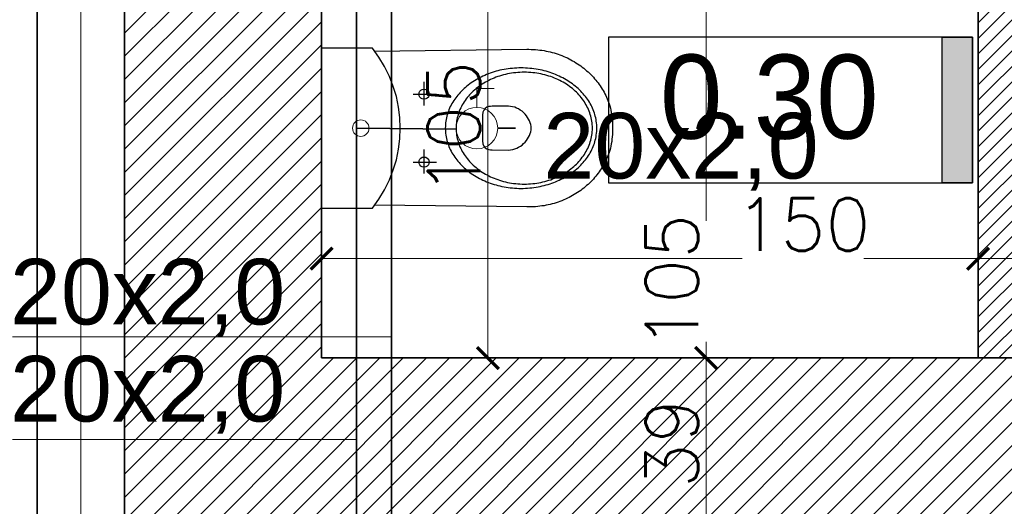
# Model space of a CAD drawing. Header units: millimetres. Extents: x -740 to 33545, y -26688 to 22494.
# Tile 110 of 256: x 8863 to 9088, y 10800 to 10911. Entities that reach past the tile are written whole.
import ezdxf

# ---------------------------------------------------------------- set-up
doc = ezdxf.new("R2010")
doc.units = ezdxf.units.MM
doc.header["$MEASUREMENT"] = 0
doc.layers.get('Defpoints').update_dxf_attribs({"color": 252})
for name, color, linetype, lineweight in [('_IS_EKO_opis', 7, 'Continuous', 18), ('_IS_EKO_W_Ciepła', 1, 'Continuous', 35), ('_IS_EKO_W_Urzadzenia', 7, 'Continuous', 15), ('_IS_EKO_woda_zimna', 5, 'Continuous', 35), ('A_istniejące ściany', 252, 'Continuous', 35), ('A_izolacja', 252, 'Continuous', 9), ('l.wypełnien', 252, 'Continuous', 5), ('wymiarowanie', 252, 'Continuous', 9)]:
    doc.layers.add(name, color=color, linetype=linetype, lineweight=lineweight)
for name, color, linetype in [('tabelki opis', 252, 'Continuous'), ('WYPOSARZENIE', 252, 'Continuous'), ('WYPOSAŻENIE', 252, 'Continuous')]:
    doc.layers.add(name, color=color, linetype=linetype)
doc.styles.add('Arial', font='arial.ttf')
doc.styles.add('styl2', font='simplex.shx')
doc.linetypes.add('BATTING', pattern='A,0.00254,-2.54,[134,ltypeshp.shx,S=2.54,R=0,X=-2.54,Y=0],-5.08,[134,ltypeshp.shx,S=2.54,R=180,X=2.54,Y=0],-2.54', length=10.16254)
doc.dimstyles.new('Skala 1-50', dxfattribs={"dimtxt": 12, "dimasz": 5, "dimexe": 1, "dimexo": 1, "dimgap": 1.5, "dimtad": 1, "dimdec": 1, "dimrnd": 0.5, "dimtxsty": 'styl2', "dimblk": 'ARCHTICK', "dimcen": 5, "dimadec": 0, "dimazin": 0, "dimtfac": 1, "dimtdec": 1, "dimtmove": 1, "dimatfit": 3, "dimldrblk": 'ARCHTICK', "dimfxl": 0, "dimlwd": -1, "dimlwe": -1, "dimarcsym": 0})

# ---------------------------------------------------------------- blocks, each defined once
blk = doc.blocks.new('_ArchTick')
at = {"color": 0, "linetype": 'ByBlock', "const_width": 0.15}
blk.add_lwpolyline([(-0.5, -0.5), (0.5, 0.5)], dxfattribs=at)
blk = doc.blocks.new('*D1293')
at = {"layer": 'Defpoints', "color": 0}
for p in [(9005.94, 10833.52), (9020.04, 10833.52), (9005.05, 10794.52)]:
    blk.add_point(p, dxfattribs=at)
at = {"layer": 'wymiarowanie', "color": 0}
for p, q in [((9015.04, 10833.52), (9021.04, 10833.52)), ((9020.04, 10794.52), (9020.04, 10833.52)), ((9015.04, 10794.52), (9021.04, 10794.52))]:
    blk.add_line(p, q, dxfattribs=at)
at = {"layer": 'wymiarowanie', "color": 0, "xscale": 5, "yscale": 5, "zscale": 5}
for p, rotation in [((9020.04, 10833.52), 90), ((9020.04, 10794.52), 270)]:
    blk.add_blockref('_ArchTick', p, dxfattribs=dict(at, rotation=rotation))
at = {"layer": 'wymiarowanie', "color": 0, "insert": (9012.24, 10814.02), "char_height": 12, "attachment_point": 5, "rotation": 90, "style": 'styl2'}
blk.add_mtext('39', dxfattribs=at)
blk = doc.blocks.new('*D2067')
at = {"layer": 'Defpoints', "color": 0}
for p in [(8618.8, 11092.05), (8873.23, 11092.05), (8872.54, 10684.04)]:
    blk.add_point(p, dxfattribs=at)
at = {"layer": 'wymiarowanie', "color": 0}
for p, q in [((8623.8, 11092.05), (8617.8, 11092.05)), ((8618.8, 10684.04), (8618.8, 11092.05)), ((8623.8, 10684.04), (8617.8, 10684.04))]:
    blk.add_line(p, q, dxfattribs=at)
at = {"layer": 'wymiarowanie', "color": 0, "xscale": 5, "yscale": 5, "zscale": 5}
for p, rotation in [((8618.8, 11092.05), 90), ((8618.8, 10684.04), 270)]:
    blk.add_blockref('_ArchTick', p, dxfattribs=dict(at, rotation=rotation))
at = {"layer": 'wymiarowanie', "color": 0, "insert": (8611, 10888.05), "char_height": 12, "attachment_point": 5, "rotation": 90, "style": 'styl2'}
blk.add_mtext('408', dxfattribs=at)
blk = doc.blocks.new('*D2267')
at = {"layer": 'Defpoints', "color": 0}
for p in [(9002.4, 10938.52), (8998.07, 10833.52), (9020.04, 10833.52)]:
    blk.add_point(p, dxfattribs=at)
at = {"layer": 'wymiarowanie', "color": 0}
for p, q in [((9015.04, 10938.52), (9021.04, 10938.52)), ((9020.04, 10938.52), (9020.04, 10864.84)), ((9020.04, 10833.52), (9020.04, 10837.21)), ((9015.04, 10833.52), (9021.04, 10833.52))]:
    blk.add_line(p, q, dxfattribs=at)
at = {"layer": 'wymiarowanie', "color": 0, "xscale": 5, "yscale": 5, "zscale": 5}
for p, rotation in [((9020.04, 10938.52), 90), ((9020.04, 10833.52), 270)]:
    blk.add_blockref('_ArchTick', p, dxfattribs=dict(at, rotation=rotation))
at = {"layer": 'wymiarowanie', "color": 0, "insert": (9012.24, 10851.03), "char_height": 12, "attachment_point": 5, "rotation": 90, "style": 'styl2'}
blk.add_mtext('105', dxfattribs=at)
blk = doc.blocks.new('*D2273')
at = {"layer": 'Defpoints', "color": 0}
for p in [(9082.19, 10869.69), (9094.19, 10869.69), (9082.19, 10856.21)]:
    blk.add_point(p, dxfattribs=at)
at = {"layer": 'wymiarowanie', "color": 0}
for p, q in [((9082.19, 10861.21), (9082.19, 10855.21)), ((9094.19, 10861.21), (9094.19, 10855.21)), ((9094.19, 10856.21), (9082.19, 10856.21)), ((9094.19, 10856.21), (9123.82, 10856.21))]:
    blk.add_line(p, q, dxfattribs=at)
at = {"layer": 'wymiarowanie', "color": 0, "xscale": 5, "yscale": 5, "zscale": 5, "rotation": 180}
blk.add_blockref('_ArchTick', (9082.19, 10856.21), dxfattribs=at)
at = {"layer": 'wymiarowanie', "color": 0, "xscale": 5, "yscale": 5, "zscale": 5}
blk.add_blockref('_ArchTick', (9094.19, 10856.21), dxfattribs=at)
at = {"layer": 'wymiarowanie', "color": 0, "insert": (9114.56, 10863.86), "char_height": 12, "attachment_point": 5, "style": 'styl2'}
blk.add_mtext('12', dxfattribs=at)
blk = doc.blocks.new('*D2274')
at = {"layer": 'Defpoints', "color": 0}
for p in [(9082.19, 10869.69), (8932.19, 10864.64), (8932.19, 10856.21)]:
    blk.add_point(p, dxfattribs=at)
at = {"layer": 'wymiarowanie', "color": 0}
for p, q in [((8932.19, 10861.21), (8932.19, 10855.21)), ((9082.19, 10861.21), (9082.19, 10855.21)), ((8932.19, 10856.21), (9028.26, 10856.21)), ((9082.19, 10856.21), (9056.1, 10856.21))]:
    blk.add_line(p, q, dxfattribs=at)
at = {"layer": 'wymiarowanie', "color": 0, "xscale": 5, "yscale": 5, "zscale": 5, "rotation": 180}
blk.add_blockref('_ArchTick', (8932.19, 10856.21), dxfattribs=at)
at = {"layer": 'wymiarowanie', "color": 0, "xscale": 5, "yscale": 5, "zscale": 5}
blk.add_blockref('_ArchTick', (9082.19, 10856.21), dxfattribs=at)
at = {"layer": 'wymiarowanie', "color": 0, "insert": (9042.18, 10864.01), "char_height": 12, "attachment_point": 5, "style": 'styl2'}
blk.add_mtext('150', dxfattribs=at)
blk = doc.blocks.new('*D2702')
at = {"layer": 'Defpoints', "color": 0}
for p in [(8948.25, 10938.52), (8955.68, 10833.52), (8970.2, 10833.52)]:
    blk.add_point(p, dxfattribs=at)
at = {"layer": 'wymiarowanie', "color": 0}
for p, q in [((8965.2, 10938.52), (8971.2, 10938.52)), ((8970.2, 10938.52), (8970.2, 10833.52)), ((8965.2, 10833.52), (8971.2, 10833.52))]:
    blk.add_line(p, q, dxfattribs=at)
at = {"layer": 'wymiarowanie', "color": 0, "xscale": 5, "yscale": 5, "zscale": 5}
for p, rotation in [((8970.2, 10938.52), 90), ((8970.2, 10833.52), 270)]:
    blk.add_blockref('_ArchTick', p, dxfattribs=dict(at, rotation=rotation))
at = {"layer": 'wymiarowanie', "color": 0, "insert": (8962.4, 10886.02), "char_height": 12, "attachment_point": 5, "rotation": 90, "style": 'styl2'}
blk.add_mtext('105', dxfattribs=at)

msp = doc.modelspace()

# ---------------------------------------------------------------- hatches: boundary and pattern name
at = {"layer": 'l.wypełnien'}
h = msp.add_hatch(dxfattribs=at)
h.set_pattern_fill('ANSI31', color=256, scale=30, style=0)
edge = h.paths.add_edge_path()
edge.add_line((8932.19, 10920.7), (8932.19, 10978.67))
edge.add_line((8932.19, 10978.67), (8932.19, 11023.17))
edge.add_line((8932.19, 11023.17), (8932.19, 11086.55))
edge.add_line((8932.19, 11086.55), (8932.19, 11090.05))
edge.add_line((8932.19, 11090.05), (8887.19, 11090.05))
edge.add_line((8887.19, 11090.05), (8887.19, 10920.7))
edge.add_line((8887.19, 10920.7), (8932.19, 10920.7))
h.paths.add_polyline_path([(9644.52, 11095.63), (9645.19, 11095.63), (9645.19, 11322.32), (9879.19, 11322.32), (9879.19, 11234.32), (9924.19, 11234.32), (9924.19, 11368.7), (9592.09, 11368.7), (9506.19, 11368.7), (9506.19, 11323.52), (9604.19, 11323.52), (9604.19, 11095.63)])
h.paths.add_polyline_path([(8887.19, 10686.04), (8932.19, 10686.04), (8932.19, 10794.52), (9246.19, 10794.52), (9246.19, 10833.52), (9259.19, 10833.52), (9259.19, 10907.02), (9235.19, 10907.02), (9235.19, 10833.52), (8932.19, 10833.52), (8932.19, 10920.7), (8887.19, 10920.7)])
h.paths.add_polyline_path([(8975.77, 11323.52), (9235.19, 11323.52), (9259.19, 11323.52), (9360.94, 11323.52), (9360.94, 11368.7), (8975.77, 11368.7)])
h.paths.add_polyline_path([(8887.19, 11368.7), (8887.19, 11236.3), (8907.93, 11236.3), (8932.19, 11236.3), (8932.19, 11323.52), (8975.77, 11323.52), (8975.77, 11368.7)])
h.paths.add_polyline_path([(9604.19, 11095.63), (9644.52, 11095.63), (9644.52, 11090.06), (9645.19, 11090.06), (9645.19, 11005.43), (9612.19, 11005.43), (9612.19, 11018.43), (9604.19, 11018.43)])
h.paths.add_polyline_path([(9924.19, 11095.63), (9924.19, 11158.89), (9879.19, 11158.89), (9879.19, 11095.63)])
h.paths.add_polyline_path([(9246.19, 10833.52), (9246.19, 10794.52), (9266.19, 10794.52), (9266.19, 10833.52)])
h.paths.add_polyline_path([(9879.19, 11078.49), (9924.19, 11078.59), (9924.19, 11095.63), (9879.19, 11095.63)])
h.paths.add_polyline_path([(9259.19, 10907.02), (9259.19, 10927.02), (9250.18, 10927.02), (9235.19, 10927.02), (9235.19, 10907.02)])
h.paths.add_polyline_path([(9235.19, 11072.32), (9235.19, 11052.32), (9259.19, 11052.32), (9259.19, 11072.32)])
h.paths.add_polyline_path([(9235.19, 11029.02), (9250.18, 11029.02), (9259.19, 11029.02), (9259.19, 11035.15), (9259.19, 11049.02), (9235.19, 11049.02)])
h.paths.add_polyline_path([(9235.19, 11323.52), (9235.19, 11303.52), (9259.19, 11303.52), (9259.19, 11323.52)])
h.paths.add_polyline_path([(9235.19, 11186.92), (9259.19, 11186.92), (9259.19, 11186.92), (9259.19, 11191.52), (9259.19, 11199.52), (9259.19, 11199.52), (9235.19, 11199.52), (9235.19, 11191.52)])
h.paths.add_polyline_path([(9235.19, 11174.32), (9247.19, 11174.32), (9259.19, 11174.32), (9259.19, 11174.32), (9259.19, 11186.92), (9259.19, 11186.92), (9235.19, 11186.92), (9235.19, 11174.32)])
h.paths.add_polyline_path([(9259.19, 11049.02), (9259.19, 11051.92), (9259.19, 11052.32), (9235.19, 11052.32), (9235.19, 11049.02), (9259.19, 11049.02)])
h = msp.add_hatch(dxfattribs=at)
h.set_pattern_fill('ANSI31', color=256, scale=20, style=0)
h.paths.add_polyline_path([(9094.19, 10833.52), (9094.19, 11054.32), (9235.19, 11054.32), (9235.19, 11066.32), (9077.19, 11066.32), (9077.19, 11054.32), (9082.19, 11054.32), (9082.19, 10946.52), (9077.19, 10946.52), (9077.19, 10938.52), (9082.19, 10938.52), (9082.19, 10833.52), (9094.19, 10833.52)])
h.paths.add_polyline_path([(9384.19, 10958.52), (9451.64, 10958.52), (9451.64, 10966.52), (9392.19, 10966.52), (9392.19, 11081.52), (9604.19, 11081.52), (9604.19, 11089.52), (9392.19, 11089.52), (9392.19, 11094.52), (9384.19, 11094.52)])
h.paths.add_polyline_path([(9612.19, 11005.43), (9645.19, 11005.43), (9645.19, 10990.32), (9645.19, 10978.32), (9645.19, 10951.32), (9604.19, 10951.32), (9604.19, 10958.52), (9543.64, 10958.52), (9543.64, 10966.52), (9604.19, 10966.52), (9604.19, 11018.43), (9612.19, 11018.43)])
h.paths.add_polyline_path([(8932.19, 11054.32), (8975.19, 11054.32), (8975.19, 11066.32), (8932.19, 11066.32)])
h.paths.add_polyline_path([(8932.19, 10938.52), (8985.19, 10938.52), (8985.19, 10946.52), (8932.19, 10946.52)])
at = {"layer": 'tabelki opis'}
msp.add_hatch(color=256, dxfattribs=at).paths.add_polyline_path([(9080.94, 10873.51), (9080.94, 10906.78), (9073.97, 10906.78), (9073.97, 10873.51)])

# ---------------------------------------------------------------- linework, layer by layer
at = {"layer": '_IS_EKO_opis'}
for p, q in [((8948.19, 10838.32), (8861.58, 10838.32)), ((8940.19, 10814.87), (8861.58, 10814.87))]:
    msp.add_line(p, q, dxfattribs=at)
at = {"layer": '_IS_EKO_W_Ciepła'}
msp.add_line((8948.19, 10783.52), (8948.18, 10992.61), dxfattribs=at)
at = {"layer": '_IS_EKO_W_Urzadzenia'}
for q in [(8967.68, 10890.77), (8971.66, 10895.08)]:
    msp.add_line((8967.68, 10895.08), q, dxfattribs=at)
msp.add_circle((8967.68, 10886.02), 4.75, dxfattribs=at)
at = {"layer": '_IS_EKO_woda_zimna'}
for p, q in [((8940.19, 10886.02), (8940.19, 11006.61)), ((8962.94, 10885.82), (8940.19, 10886.02)), ((8940.19, 10791.52), (8940.19, 10886.02)), ((8976.54, 10886.02), (8972.42, 10886.02))]:
    msp.add_line(p, q, dxfattribs=at)
at = {"layer": 'A_istniejące ściany'}
for points in [[(8887.19, 11090.05), (8887.19, 10686.04)], [(8932.19, 10833.52), (8932.19, 11090.05)], [(9082.19, 10833.52), (9082.19, 10938.52)], [(9235.19, 10833.52), (8932.19, 10833.52)]]:
    msp.add_lwpolyline(points, dxfattribs=at)
at = {"layer": 'A_izolacja', "lineweight": 35}
msp.add_lwpolyline([(8867.19, 11092.05), (8867.19, 10684.04)], dxfattribs=at)
at = {"layer": 'A_izolacja', "linetype": 'BATTING', "ltscale": 0.1}
msp.add_lwpolyline([(8877.19, 11090.05), (8877.19, 10684.04)], dxfattribs=at)
at = {"layer": 'tabelki opis'}
msp.add_lwpolyline([(9080.94, 10906.78), (8997.78, 10906.78), (8997.78, 10873.51), (9080.94, 10873.51), (9080.94, 10906.78)], dxfattribs=at)
msp.add_lwpolyline([(9080.94, 10873.51), (9073.97, 10873.51), (9073.97, 10906.78), (9080.94, 10906.78)], close=True, dxfattribs=at)
at = {"layer": 'wymiarowanie'}
msp.add_circle((8941.15, 10886.02), 1.88, dxfattribs=at)
at = {"layer": 'WYPOSARZENIE'}
msp.add_lwpolyline([(8932.19, 10904.27), (8932.19, 10867.77), (8943.8, 10867.77, 0.349919), (8943.8, 10904.27), (8932.19, 10904.27)], format="xyb", dxfattribs=at)
at = {"layer": 'WYPOSAŻENIE'}
for points in [[(8944.3, 10903.63), (8979.07, 10904.03), (8979.58, 10904.03), (8980.09, 10904.02), (8980.59, 10904), (8981.09, 10903.97), (8981.58, 10903.92), (8982.07, 10903.87), (8982.55, 10903.8), (8983.03, 10903.73), (8983.51, 10903.64), (8983.97, 10903.55), (8984.44, 10903.44), (8984.89, 10903.32), (8985.35, 10903.2), (8985.79, 10903.06), (8986.24, 10902.92), (8986.67, 10902.76), (8987.1, 10902.6), (8987.52, 10902.42), (8987.94, 10902.24), (8988.35, 10902.05), (8988.76, 10901.85), (8989.16, 10901.65), (8989.55, 10901.43), (8989.93, 10901.21), (8990.31, 10900.97), (8990.68, 10900.74), (8991.05, 10900.49), (8991.41, 10900.23), (8991.76, 10899.97), (8992.1, 10899.7), (8992.44, 10899.43), (8992.76, 10899.15), (8993.09, 10898.86), (8993.4, 10898.56), (8993.7, 10898.26), (8994, 10897.96), (8994.29, 10897.64), (8994.57, 10897.32), (8994.85, 10897), (8995.11, 10896.67), (8995.37, 10896.34), (8995.62, 10896), (8995.86, 10895.65), (8996.09, 10895.3), (8996.31, 10894.95), (8996.53, 10894.59), (8996.73, 10894.22), (8996.92, 10893.86), (8997.11, 10893.49), (8997.29, 10893.11), (8997.46, 10892.73), (8997.61, 10892.35), (8997.76, 10891.97), (8997.9, 10891.58), (8997.9, 10891.58), (8998.05, 10891.1), (8998.18, 10890.61), (8998.3, 10890.1), (8998.4, 10889.58), (8998.48, 10889.06), (8998.55, 10888.53), (8998.6, 10888.01), (8998.64, 10887.49), (8998.67, 10886.99), (8998.68, 10886.49), (8998.69, 10886.02), (8998.69, 10886.02), (8998.68, 10885.54), (8998.67, 10885.05), (8998.64, 10884.54), (8998.6, 10884.03), (8998.55, 10883.5), (8998.48, 10882.98), (8998.4, 10882.46), (8998.3, 10881.94), (8998.18, 10881.43), (8998.05, 10880.94), (8997.9, 10880.46), (8997.76, 10880.07), (8997.61, 10879.69), (8997.45, 10879.3), (8997.29, 10878.93), (8997.11, 10878.55), (8996.92, 10878.18), (8996.73, 10877.81), (8996.52, 10877.45), (8996.31, 10877.09), (8996.09, 10876.74), (8995.86, 10876.39), (8995.62, 10876.04), (8995.37, 10875.7), (8995.11, 10875.37), (8994.85, 10875.04), (8994.57, 10874.71), (8994.29, 10874.39), (8994, 10874.08), (8993.7, 10873.77), (8993.4, 10873.47), (8993.08, 10873.18), (8992.76, 10872.89), (8992.43, 10872.61), (8992.1, 10872.33), (8991.75, 10872.07), (8991.4, 10871.8), (8991.05, 10871.55), (8990.68, 10871.3), (8990.31, 10871.06), (8989.93, 10870.83), (8989.54, 10870.61), (8989.15, 10870.39), (8988.75, 10870.19), (8988.35, 10869.99), (8987.94, 10869.8), (8987.52, 10869.62), (8987.1, 10869.44), (8986.67, 10869.28), (8986.23, 10869.12), (8985.79, 10868.98), (8985.34, 10868.84), (8984.89, 10868.72), (8984.43, 10868.6), (8983.97, 10868.49), (8983.5, 10868.4), (8983.03, 10868.31), (8982.55, 10868.24), (8982.07, 10868.17), (8981.58, 10868.12), (8981.08, 10868.07), (8980.59, 10868.04), (8980.08, 10868.02), (8979.58, 10868.01), (8979.07, 10868.02), (8979.07, 10868.02), (8944.3, 10868.41)], [(8955.63, 10891.18), (8955.63, 10896.63)], [(8953.11, 10893.79), (8958.43, 10893.78)], [(8955.62, 10875.68), (8955.62, 10881.13)], [(8953.11, 10878.28), (8958.43, 10878.28)]]:
    msp.add_lwpolyline(points, dxfattribs=at)
for points in [[(8960.47, 10886.02), (8960.48, 10885.62), (8960.5, 10885.23), (8960.54, 10884.84), (8960.58, 10884.45), (8960.65, 10884.06), (8960.72, 10883.68), (8960.81, 10883.3), (8960.91, 10882.93), (8961.03, 10882.56), (8961.16, 10882.19), (8961.3, 10881.83), (8961.45, 10881.47), (8961.61, 10881.11), (8961.79, 10880.76), (8961.98, 10880.42), (8962.18, 10880.08), (8962.39, 10879.74), (8962.61, 10879.41), (8962.84, 10879.09), (8963.08, 10878.77), (8963.34, 10878.46), (8963.6, 10878.15), (8963.87, 10877.85), (8964.16, 10877.55), (8964.45, 10877.26), (8964.75, 10876.98), (8965.06, 10876.7), (8965.39, 10876.44), (8965.72, 10876.17), (8966.05, 10875.92), (8966.4, 10875.67), (8966.76, 10875.43), (8967.12, 10875.2), (8967.49, 10874.97), (8967.87, 10874.75), (8968.26, 10874.54), (8968.65, 10874.34), (8969.05, 10874.15), (8969.46, 10873.96), (8969.88, 10873.79), (8970.3, 10873.62), (8970.73, 10873.46), (8971.16, 10873.31), (8971.6, 10873.17), (8972.05, 10873.04), (8972.5, 10872.92), (8972.95, 10872.81), (8973.42, 10872.71), (8973.88, 10872.62), (8974.36, 10872.54), (8974.83, 10872.47), (8975.31, 10872.41), (8975.8, 10872.36), (8976.29, 10872.32), (8976.78, 10872.29), (8977.28, 10872.27), (8977.78, 10872.27), (8977.78, 10872.27), (8978.28, 10872.27), (8978.77, 10872.29), (8979.27, 10872.32), (8979.75, 10872.36), (8980.24, 10872.41), (8980.72, 10872.47), (8981.2, 10872.54), (8981.67, 10872.62), (8982.14, 10872.71), (8982.6, 10872.81), (8983.05, 10872.92), (8983.51, 10873.04), (8983.95, 10873.17), (8984.39, 10873.31), (8984.83, 10873.46), (8985.25, 10873.62), (8985.68, 10873.79), (8986.09, 10873.96), (8986.5, 10874.15), (8986.9, 10874.34), (8987.29, 10874.54), (8987.68, 10874.75), (8988.06, 10874.97), (8988.43, 10875.19), (8988.8, 10875.43), (8989.15, 10875.67), (8989.5, 10875.92), (8989.84, 10876.17), (8990.17, 10876.43), (8990.49, 10876.7), (8990.8, 10876.98), (8991.1, 10877.26), (8991.4, 10877.55), (8991.68, 10877.85), (8991.95, 10878.15), (8992.22, 10878.45), (8992.47, 10878.77), (8992.71, 10879.09), (8992.95, 10879.41), (8993.17, 10879.74), (8993.38, 10880.08), (8993.58, 10880.42), (8993.76, 10880.76), (8993.94, 10881.11), (8994.1, 10881.47), (8994.26, 10881.82), (8994.4, 10882.19), (8994.52, 10882.55), (8994.64, 10882.93), (8994.74, 10883.3), (8994.83, 10883.68), (8994.91, 10884.06), (8994.97, 10884.45), (8995.02, 10884.84), (8995.05, 10885.23), (8995.07, 10885.62), (8995.08, 10886.02), (8995.08, 10886.02), (8995.07, 10886.42), (8995.05, 10886.81), (8995.02, 10887.2), (8994.97, 10887.59), (8994.91, 10887.98), (8994.83, 10888.36), (8994.74, 10888.74), (8994.64, 10889.11), (8994.52, 10889.48), (8994.4, 10889.85), (8994.26, 10890.21), (8994.1, 10890.57), (8993.94, 10890.93), (8993.76, 10891.28), (8993.58, 10891.62), (8993.38, 10891.96), (8993.17, 10892.3), (8992.95, 10892.63), (8992.71, 10892.95), (8992.47, 10893.27), (8992.22, 10893.58), (8991.95, 10893.89), (8991.68, 10894.19), (8991.4, 10894.49), (8991.1, 10894.78), (8990.8, 10895.06), (8990.49, 10895.34), (8990.17, 10895.61), (8989.84, 10895.87), (8989.5, 10896.12), (8989.15, 10896.37), (8988.8, 10896.61), (8988.43, 10896.84), (8988.06, 10897.07), (8987.68, 10897.29), (8987.3, 10897.5), (8986.9, 10897.7), (8986.5, 10897.89), (8986.09, 10898.08), (8985.68, 10898.25), (8985.26, 10898.42), (8984.83, 10898.58), (8984.39, 10898.73), (8983.95, 10898.87), (8983.51, 10899), (8983.06, 10899.12), (8982.6, 10899.23), (8982.14, 10899.33), (8981.67, 10899.42), (8981.2, 10899.5), (8980.72, 10899.57), (8980.24, 10899.63), (8979.76, 10899.68), (8979.27, 10899.72), (8978.77, 10899.75), (8978.28, 10899.77), (8977.78, 10899.77), (8977.78, 10899.77), (8977.28, 10899.77), (8976.78, 10899.75), (8976.29, 10899.72), (8975.8, 10899.68), (8975.31, 10899.63), (8974.83, 10899.57), (8974.36, 10899.5), (8973.89, 10899.42), (8973.42, 10899.33), (8972.96, 10899.23), (8972.5, 10899.12), (8972.05, 10899), (8971.6, 10898.87), (8971.16, 10898.73), (8970.73, 10898.58), (8970.3, 10898.42), (8969.88, 10898.25), (8969.46, 10898.08), (8969.06, 10897.89), (8968.65, 10897.7), (8968.26, 10897.5), (8967.87, 10897.29), (8967.49, 10897.07), (8967.12, 10896.85), (8966.76, 10896.61), (8966.4, 10896.37), (8966.06, 10896.12), (8965.72, 10895.87), (8965.39, 10895.61), (8965.07, 10895.34), (8964.75, 10895.06), (8964.45, 10894.78), (8964.16, 10894.49), (8963.87, 10894.2), (8963.6, 10893.89), (8963.34, 10893.59), (8963.08, 10893.27), (8962.84, 10892.95), (8962.61, 10892.63), (8962.39, 10892.3), (8962.18, 10891.96), (8961.98, 10891.62), (8961.79, 10891.28), (8961.61, 10890.93), (8961.45, 10890.58), (8961.3, 10890.22), (8961.16, 10889.85), (8961.03, 10889.49), (8960.92, 10889.12), (8960.81, 10888.74), (8960.72, 10888.36), (8960.65, 10887.98), (8960.59, 10887.59), (8960.54, 10887.21), (8960.5, 10886.81), (8960.48, 10886.42), (8960.47, 10886.02)], [(8962.93, 10886.02), (8962.94, 10885.62), (8962.96, 10885.22), (8963, 10884.82), (8963.05, 10884.42), (8963.12, 10884.03), (8963.2, 10883.65), (8963.3, 10883.26), (8963.41, 10882.88), (8963.53, 10882.51), (8963.67, 10882.14), (8963.82, 10881.77), (8963.98, 10881.41), (8964.16, 10881.06), (8964.35, 10880.71), (8964.55, 10880.36), (8964.76, 10880.03), (8964.99, 10879.69), (8965.22, 10879.37), (8965.47, 10879.05), (8965.73, 10878.73), (8966, 10878.43), (8966.28, 10878.13), (8966.57, 10877.83), (8966.87, 10877.55), (8967.18, 10877.27), (8967.5, 10877), (8967.83, 10876.73), (8968.17, 10876.48), (8968.52, 10876.23), (8968.88, 10875.99), (8969.24, 10875.76), (8969.62, 10875.54), (8970, 10875.33), (8970.39, 10875.13), (8970.79, 10874.93), (8971.19, 10874.75), (8971.6, 10874.58), (8972.02, 10874.41), (8972.45, 10874.26), (8972.88, 10874.11), (8973.32, 10873.98), (8973.77, 10873.85), (8974.22, 10873.74), (8974.67, 10873.64), (8975.13, 10873.55), (8975.6, 10873.47), (8976.07, 10873.4), (8976.55, 10873.35), (8977.03, 10873.31), (8977.52, 10873.27), (8978, 10873.26), (8978.5, 10873.25), (8978.5, 10873.25), (8978.99, 10873.26), (8979.48, 10873.27), (8979.96, 10873.31), (8980.45, 10873.35), (8980.92, 10873.4), (8981.39, 10873.47), (8981.86, 10873.55), (8982.32, 10873.64), (8982.78, 10873.74), (8983.23, 10873.85), (8983.67, 10873.98), (8984.11, 10874.11), (8984.55, 10874.25), (8984.97, 10874.41), (8985.39, 10874.57), (8985.8, 10874.75), (8986.21, 10874.93), (8986.61, 10875.13), (8987, 10875.33), (8987.38, 10875.54), (8987.75, 10875.76), (8988.12, 10875.99), (8988.48, 10876.23), (8988.83, 10876.48), (8989.17, 10876.73), (8989.5, 10877), (8989.82, 10877.27), (8990.13, 10877.55), (8990.43, 10877.83), (8990.72, 10878.12), (8991, 10878.42), (8991.27, 10878.73), (8991.53, 10879.04), (8991.77, 10879.37), (8992.01, 10879.69), (8992.24, 10880.02), (8992.45, 10880.36), (8992.65, 10880.71), (8992.84, 10881.06), (8993.01, 10881.41), (8993.18, 10881.77), (8993.33, 10882.14), (8993.46, 10882.51), (8993.59, 10882.88), (8993.7, 10883.26), (8993.79, 10883.64), (8993.87, 10884.03), (8993.94, 10884.42), (8993.99, 10884.82), (8994.03, 10885.21), (8994.06, 10885.61), (8994.06, 10886.02), (8994.06, 10886.02), (8994.06, 10886.42), (8994.03, 10886.82), (8994, 10887.22), (8993.94, 10887.62), (8993.87, 10888.01), (8993.79, 10888.4), (8993.7, 10888.78), (8993.59, 10889.16), (8993.46, 10889.53), (8993.33, 10889.9), (8993.18, 10890.27), (8993.01, 10890.63), (8992.84, 10890.98), (8992.65, 10891.33), (8992.45, 10891.68), (8992.24, 10892.01), (8992.01, 10892.35), (8991.78, 10892.67), (8991.53, 10892.99), (8991.27, 10893.31), (8991, 10893.61), (8990.72, 10893.91), (8990.43, 10894.21), (8990.13, 10894.49), (8989.82, 10894.77), (8989.5, 10895.04), (8989.17, 10895.31), (8988.83, 10895.56), (8988.48, 10895.81), (8988.12, 10896.05), (8987.76, 10896.28), (8987.38, 10896.5), (8987, 10896.71), (8986.61, 10896.91), (8986.21, 10897.11), (8985.81, 10897.29), (8985.39, 10897.47), (8984.97, 10897.63), (8984.55, 10897.79), (8984.12, 10897.93), (8983.68, 10898.06), (8983.23, 10898.19), (8982.78, 10898.3), (8982.32, 10898.4), (8981.86, 10898.49), (8981.4, 10898.57), (8980.92, 10898.64), (8980.45, 10898.69), (8979.97, 10898.74), (8979.48, 10898.77), (8978.99, 10898.79), (8978.5, 10898.79), (8978.5, 10898.79), (8978.01, 10898.79), (8977.52, 10898.77), (8977.03, 10898.74), (8976.55, 10898.69), (8976.08, 10898.64), (8975.6, 10898.57), (8975.14, 10898.49), (8974.67, 10898.4), (8974.22, 10898.3), (8973.77, 10898.19), (8973.32, 10898.06), (8972.88, 10897.93), (8972.45, 10897.79), (8972.02, 10897.63), (8971.6, 10897.47), (8971.19, 10897.29), (8970.79, 10897.11), (8970.39, 10896.91), (8970, 10896.71), (8969.62, 10896.5), (8969.24, 10896.28), (8968.88, 10896.05), (8968.52, 10895.81), (8968.17, 10895.56), (8967.83, 10895.31), (8967.5, 10895.04), (8967.18, 10894.77), (8966.87, 10894.5), (8966.57, 10894.21), (8966.28, 10893.92), (8966, 10893.62), (8965.73, 10893.31), (8965.47, 10893), (8965.22, 10892.68), (8964.99, 10892.35), (8964.76, 10892.02), (8964.55, 10891.68), (8964.35, 10891.33), (8964.16, 10890.98), (8963.98, 10890.63), (8963.82, 10890.27), (8963.67, 10889.9), (8963.53, 10889.53), (8963.41, 10889.16), (8963.3, 10888.78), (8963.2, 10888.4), (8963.12, 10888.01), (8963.06, 10887.62), (8963, 10887.23), (8962.96, 10886.83), (8962.94, 10886.43), (8962.93, 10886.02)], [(8955.63, 10894.93), (8956.04, 10894.87), (8956.36, 10894.7), (8956.59, 10894.44), (8956.73, 10894.12), (8956.78, 10893.78), (8956.73, 10893.44), (8956.59, 10893.13), (8956.36, 10892.87), (8956.04, 10892.7), (8955.63, 10892.63), (8955.21, 10892.7), (8954.89, 10892.87), (8954.66, 10893.13), (8954.52, 10893.44), (8954.48, 10893.78), (8954.52, 10894.13), (8954.66, 10894.44), (8954.89, 10894.7), (8955.21, 10894.87), (8955.63, 10894.93)], [(8968.98, 10885.79), (8968.98, 10883.1), (8969.07, 10882.41), (8969.29, 10881.89), (8969.61, 10881.51), (8969.99, 10881.27), (8970.4, 10881.12), (8970.8, 10881.05), (8971.16, 10881.03), (8974.92, 10881.02), (8975.4, 10881.05), (8975.87, 10881.13), (8976.33, 10881.26), (8976.78, 10881.43), (8977.21, 10881.64), (8977.61, 10881.89), (8978, 10882.17), (8978.36, 10882.48), (8978.69, 10882.82), (8979, 10883.18), (8979.27, 10883.56), (8979.5, 10883.95), (8979.7, 10884.36), (8979.86, 10884.77), (8979.98, 10885.19), (8980.05, 10885.6), (8980.07, 10886.02), (8980.05, 10886.43), (8979.98, 10886.85), (8979.86, 10887.27), (8979.7, 10887.68), (8979.5, 10888.08), (8979.26, 10888.48), (8978.99, 10888.86), (8978.69, 10889.22), (8978.35, 10889.56), (8977.99, 10889.87), (8977.6, 10890.15), (8977.19, 10890.4), (8976.76, 10890.61), (8976.32, 10890.78), (8975.85, 10890.91), (8975.38, 10890.99), (8974.89, 10891.02), (8971.14, 10891.02), (8970.79, 10891), (8970.4, 10890.93), (8969.99, 10890.78), (8969.61, 10890.54), (8969.29, 10890.16), (8969.07, 10889.64), (8968.98, 10888.95)], [(8955.62, 10879.43), (8956.04, 10879.37), (8956.36, 10879.19), (8956.59, 10878.93), (8956.73, 10878.62), (8956.78, 10878.28), (8956.73, 10877.94), (8956.59, 10877.63), (8956.36, 10877.37), (8956.04, 10877.19), (8955.62, 10877.13), (8955.21, 10877.19), (8954.89, 10877.37), (8954.66, 10877.63), (8954.52, 10877.94), (8954.47, 10878.28), (8954.52, 10878.62), (8954.66, 10878.93), (8954.89, 10879.19), (8955.21, 10879.37), (8955.62, 10879.43)]]:
    msp.add_lwpolyline(points, close=True, dxfattribs=at)

# ---------------------------------------------------------------- texts
at = {"layer": '_IS_EKO_opis', "color": 5, "char_height": 15, "width": 58.847, "attachment_point": 1, "style": 'Arial'}
for insert in [(8982.86, 10889.51), (8860.99, 10834)]:
    msp.add_mtext('20x2,0', dxfattribs=dict(at, insert=insert))
at = {"layer": '_IS_EKO_opis', "color": 1, "insert": (8860.99, 10856.17), "char_height": 15, "width": 58.847, "attachment_point": 1, "style": 'Arial'}
msp.add_mtext('20x2,0', dxfattribs=at)
at = {"layer": 'tabelki opis', "insert": (9009.5, 10902.82), "char_height": 19.2, "width": 56.7, "attachment_point": 1}
msp.add_mtext('{\\fCentury Gothic|b0|i0|c238|p34;0.30}', dxfattribs=at)
at = {"layer": 'wymiarowanie', "insert": (2065.54, 10895.53), "char_height": 12, "width": 621.5287, "attachment_point": 1}
msp.add_mtext('\\pi621.52874;{\\fCentury Gothic|b0|i0|c238|p34;}\\P{\\fCentury Gothic|b0|i0|c238|p34;Daszek szklany systemowy o wym. 200 x 120 cm wykonany ze szkła }{\\fCentury Gothic|b0|i0|c238|p34;bezpiecznego 6.6.3 ESG/VSG}\\P{\\fCentury Gothic|b0|i0|c238|p34;mocowany na wspornikach w konstrukcji stalowej }\\P{\\fCentury Gothic|b0|i0|c238|p34;ocynkowancy i malowanych proszkowo w kolorze RAL 7016}', dxfattribs=at)

# ---------------------------------------------------------------- dimensions: what is measured, and where the dimension line sits
at = {"layer": 'wymiarowanie'}
for base, p1, p2, picture, middle in [((8618.8, 11092.05), (8872.54, 10684.04), (8873.23, 11092.05), '*D2067', (8611, 10888.05)), ((8970.2, 10833.52), (8948.25, 10938.52), (8955.68, 10833.52), '*D2702', (8962.4, 10886.02)), ((9020.04, 10833.52), (9005.05, 10794.52), (9005.94, 10833.52), '*D1293', (9012.24, 10814.02))]:
    dim = msp.add_linear_dim(base=base, p1=p1, p2=p2, angle=90, dimstyle='Skala 1-50', dxfattribs=at)
    dim.commit()
    dim.dimension.update_dxf_attribs({"geometry": picture, "text_midpoint": middle})
dim = msp.add_linear_dim(base=(9020.04, 10833.52), p1=(9002.4, 10938.52), p2=(8998.07, 10833.52), angle=90, dimstyle='Skala 1-50', dxfattribs=at)
dim.commit()
dim.dimension.update_dxf_attribs({"geometry": '*D2267', "text_midpoint": (9020.04, 10851.03), "dimtype": 160})
for base, p1, p2, picture, middle in [((8932.19, 10856.21), (9082.19, 10869.69), (8932.19, 10864.64), '*D2274', (9042.18, 10856.21)), ((9082.19, 10856.21), (9094.19, 10869.69), (9082.19, 10869.69), '*D2273', (9114.56, 10856.21))]:
    dim = msp.add_linear_dim(base=base, p1=p1, p2=p2, dimstyle='Skala 1-50', dxfattribs=at)
    dim.commit()
    dim.dimension.update_dxf_attribs({"geometry": picture, "text_midpoint": middle, "dimtype": 160})

doc.saveas('drawing.dxf')
